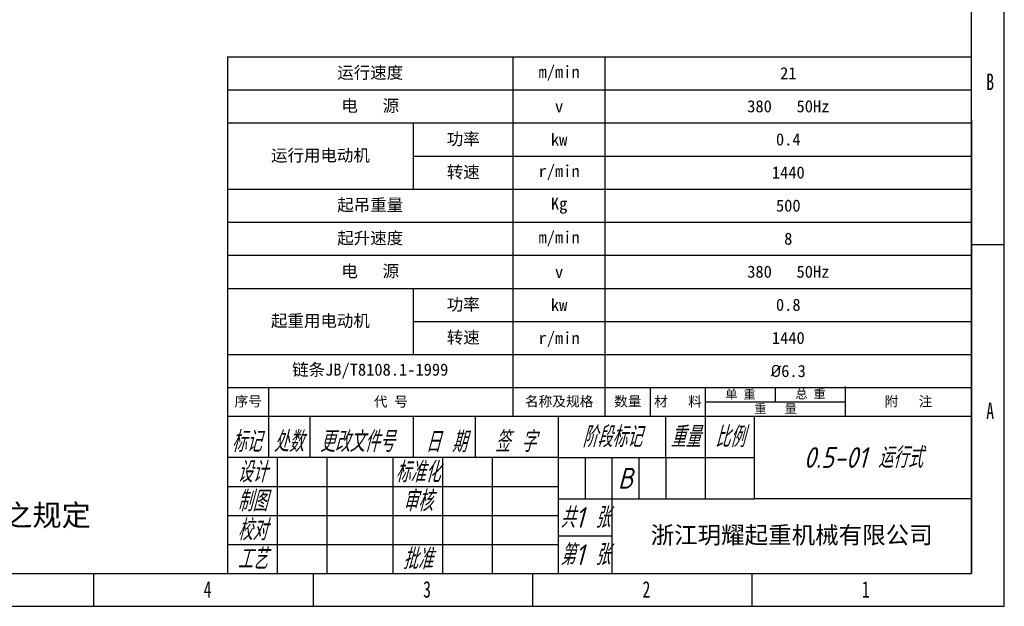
# Model space of a CAD drawing. Header units: millimetres. Extents: x 1138 to 3437, y -700 to 926.
# Tile 36 of 48: x 2278 to 3437, y -700 to -10. Entities that reach past the tile are written whole.
import ezdxf

# ---------------------------------------------------------------- set-up
doc = ezdxf.new("R2010")
doc.units = ezdxf.units.MM
doc.styles.add('标准样式', font='gbeitc.shx', dxfattribs={"height": 50, "bigfont": 'gbcbig.shx'})
doc.styles.add('样式 1', font='SimSun.ttf', dxfattribs={"width": 0.7, "height": 2.5})

# ---------------------------------------------------------------- blocks, each defined once
blk = doc.blocks.new('1')
at = {"lineweight": -3}
for p, q in [((2502.9, -86.5), (2502.9, 1516.7)), ((2464.7, -48.3), (2464.7, 1478.5)), ((1601, 551.1), (1601, -48.3)), ((1601, 551.1), (2464.7, 551.1)), ((1932.5, 134.1), (1932.5, 551.1)), ((2039.5, 134.1), (2039.5, 551.1)), ((1601, 512.7), (2464.7, 512.7)), ((1601, 474.3), (2464.7, 474.3)), ((1816.9, 397.5), (1816.9, 473.9)), ((2464.7, 477.7), (2464.7, -48.3)), ((2464.7, 477.7), (2464.7, -48.3)), ((1816.9, 435.9), (2464.7, 435.9)), ((1601, 397.5), (2464.7, 397.5)), ((1601, 359.1), (2464.7, 359.1)), ((2464.7, 333.4), (2502.9, 333.4)), ((1601, 320.7), (2464.7, 320.7)), ((1601, 282.4), (2464.7, 282.4)), ((1816.9, 205.6), (1816.9, 281.9)), ((1816.9, 244), (2464.7, 244)), ((1601, 205.6), (2464.7, 205.6)), ((1601, 167.2), (2464.7, 167.2)), ((1601, 167.2), (2464.7, 167.2)), ((1649, 86.1), (1649, 167.2)), ((2092.1, 134.1), (2092.1, 167.2)), ((2156, 134.1), (2156, 167.2)), ((2237.3, 150.6), (2237.3, 167.2)), ((2318.5, 134.1), (2318.5, 168.5)), ((2156, 150.6), (2318.5, 150.6)), ((1601, 134.1), (2464.7, 134.1)), ((1697, 86.1), (1697, 134.1)), ((1817, 86.1), (1817, 134.1)), ((1889, 86.1), (1889, 134.1)), ((1985, 134.1), (1985, -48.3)), ((2109.8, 86.1), (2109.8, 134.1)), ((2155.4, 134.1), (2155.4, 38.1)), ((2213, 38.1), (2213, 134.1)), ((1985, 86.1), (1601, 86.1)), ((1658.6, 86.1), (1658.6, -48.3)), ((1716.2, 86.1), (1716.2, -48.3)), ((1793, 86.1), (1793, -48.3)), ((1850.6, 86.1), (1850.6, -48.3)), ((1908.2, 86.1), (1908.2, -48.3)), ((1985, 86.1), (2213, 86.1)), ((2016.2, 86.1), (2016.2, 38.1)), ((2047.4, 86.1), (2047.4, 38.1)), ((2078.6, 86.1), (2078.6, 38.1)), ((2109.8, 86.1), (2109.8, 38.1)), ((1601, 52.5), (1985, 52.5)), ((1985, 38.1), (2213, 38.1)), ((2047.4, 38.1), (2047.4, -48.3)), ((2464.7, 38.1), (2213, 38.1)), ((1601, 18.9), (1985, 18.9)), ((2047.4, -5.1), (1985, -5.1)), ((1601, -14.7), (1985, -14.7)), ((273.7, -48.3), (2464.7, -48.3)), ((1445.6, -48.3), (1445.6, -86.5)), ((1700.4, -48.3), (1700.4, -86.5)), ((1955.1, -48.3), (1955.1, -86.5)), ((2209.9, -48.3), (2209.9, -86.5)), ((235.6, -86.5), (2502.9, -86.5))]:
    blk.add_line(p, q, dxfattribs=at)
at = {"lineweight": -3, "style": '标准样式'}
for s, p in [('标记', (1605.6, 92.6)), ('处数', (1654.6, 92.6)), ('更改文件号', (1708.1, 92.6)), ('日 期', (1830.9, 92.2)), ('签 字', (1911.5, 92.6))]:
    blk.add_text(s, height=24, dxfattribs=at).set_placement(p)
at = {"lineweight": -3}
for s, insert, char_height, width, attachment_point in [('{\\fSimSun|b0|i0|c134|p2;运行速度}', (1766.7, 531.9), 14.027, 331.581, 5), ('\\pxqc;{\\fSimSun|b0|i0|c134|p2;m/min}', (1986, 531.9), 14.027, 107.006, 5), ('{\\fSimSun|b0|i0|c134|p2;21}', (2252.1, 531.9), 14.027, 425.174, 5), ('{\\fSimSun|b0|i0|c134|p2;电   源}', (1766.7, 493.5), 14.027, 331.581, 5), ('{\\fSimSun|b0|i0|c134|p2;v}', (1986, 493.5), 14.027, 107.006, 5), ('{\\fSimSun|b0|i0|c134|p2;380   50Hz}', (2252.1, 493.5), 14.027, 425.174, 5), ('{\\fSimSun|b0|i0|c134|p2;功率}', (1874.7, 454.9), 14.027, 115.641, 5), ('{\\fSimSun|b0|i0|c134|p2;kw}', (1986, 455.1), 14.027, 107.006, 5), ('{\\fSimSun|b0|i0|c134|p2;0.4}', (2252.1, 455.1), 14.027, 425.174, 5), ('{\\fSimSun|b0|i0|c134|p2;运行用电动机}', (1708.9, 435.9), 14.027, 215.94, 5), ('{\\fSimSun|b0|i0|c134|p2;转速}', (1874.7, 416.6), 14.027, 115.641, 5), ('{\\fSimSun|b0|i0|c134|p2;r/min}', (1986, 416.7), 14.027, 107.006, 5), ('{\\fSimSun|b0|i0|c134|p2;1440}', (2252.1, 416.7), 14.027, 425.174, 5), ('{\\fSimSun|b0|i0|c134|p2;起吊重量}', (1766.7, 378.3), 14.027, 331.581, 5), ('\\pxqc;{\\fSimSun|b0|i0|c134|p2;Kg}', (1986, 378.3), 14.027, 107.006, 5), ('{\\fSimSun|b0|i0|c134|p2;500}', (2252.1, 378.3), 14.027, 425.174, 5), ('{\\fSimSun|b0|i0|c134|p2;起升速度}', (1766.7, 339.9), 14.027, 331.581, 5), ('{\\fSimSun|b0|i0|c134|p2;m/min}', (1986, 339.9), 14.027, 107.006, 5), ('{\\fSimSun|b0|i0|c134|p2;8}', (2252.1, 339.9), 14.027, 425.174, 5), ('{\\fSimSun|b0|i0|c134|p2;电   源}', (1766.7, 301.6), 14.027, 331.581, 5), ('{\\fSimSun|b0|i0|c134|p2;380   50Hz}', (2252.1, 301.6), 14.027, 425.174, 5), ('{\\fSimSun|b0|i0|c134|p2;v}', (1986, 301.6), 14.027, 107.006, 5), ('{\\fSimSun|b0|i0|c134|p2;功率}', (1874.7, 263), 14.027, 115.641, 5), ('{\\fSimSun|b0|i0|c134|p2;kw}', (1986, 263.2), 14.027, 107.006, 5), ('{\\fSimSun|b0|i0|c134|p2;0.8}', (2252.1, 263.2), 14.027, 425.174, 5), ('{\\fSimSun|b0|i0|c134|p2;起重用电动机}', (1708.9, 244), 14.027, 215.94, 5), ('{\\fSimSun|b0|i0|c134|p2;转速}', (1874.7, 224.7), 14.027, 115.641, 5), ('{\\fSimSun|b0|i0|c134|p2;r/min}', (1986, 223), 14.027, 107.006, 5), ('{\\fSimSun|b0|i0|c134|p2;1440}', (2252.1, 224.8), 14.027, 425.174, 5), ('{\\fSimSun|b0|i0|c134|p2;链条JB/T8108.1-1999}', (1766.7, 186.4), 14.027, 331.581, 5), ('{\\fISOCPEUR|b0|i0|c0|p34;%%C\\fSimSun|b0|i0|c134|p2;6.3}', (2252.1, 186.4), 14.027, 425.174, 5), ('{\\fSimSun|b0|i0|c134|p2;单 重}', (2196.6, 158.9), 10.342, 81.249, 5), ('{\\fSimSun|b0|i0|c134|p2;总 重}', (2277.9, 159.3), 10.342, 81.249, 5), ('{\\fSimSun|b0|i0|c134|p2;序号}', (1625, 150.6), 11.635, 48, 5), ('{\\fSimSun|b0|i0|c134|p2;代 号}', (1790.7, 150.3), 11.635, 283.581, 5), ('{\\fSimSun|b0|i0|c134|p2;名称及规格}', (1986, 150.6), 11.635, 107.006, 5), ('{\\fSimSun|b0|i0|c134|p2;数量}', (2065.8, 150.6), 11.635, 52.531, 5), ('{\\fSimSun|b0|i0|c134|p2;材   料}', (2124, 150.6), 11.635, 63.932, 5), ('{\\fSimSun|b0|i0|c134|p2;重   量}', (2237.3, 142.4), 10.342, 162.497, 5), ('{\\fSimSun|b0|i0|c134|p2;附   注}', (2391.6, 150.6), 11.635, 146.214, 5), ('{\\fSimSun|b0|i0|c134|p2;1.制造、安装、检验使用等应符合JB/T 5317-2016之规定}', (596, 31.6), 24.838, 962.738, 1)]:
    blk.add_mtext(s, dxfattribs=dict(at, insert=insert, char_height=char_height, width=width, attachment_point=attachment_point))
for s, insert, char_height, width, attachment_point, style in [('{\\fSimSun|b0|i0|c134|p2;B}', (2481.9, 531.5), 19.085, 8.193, 1, '样式 1'), ('{\\fSimSun|b0|i0|c134|p2;A}', (2481.9, 149.8), 19.085, 8.026, 1, '样式 1'), ('\\pt0;{\\C4;阶段标记}', (2047.4, 110.1), 24, 124.8, 5, '标准样式'), ('{\\C4;重量}', (2132.6, 110.1), 24, 45.6, 5, '标准样式'), ('{\\C4;比例}', (2184.2, 110.1), 24, 57.6, 5, '标准样式'), ('{\\C4;0.5-01 运行式}', (2339, 86.1), 24, 252, 5, '标准样式'), ('{\\C4;设计}', (1629.8, 69.3), 24, 57.6, 5, '标准样式'), ('{\\C4;标准化}', (1821.8, 69.3), 24, 57.6, 5, '标准样式'), ('{\\C4;B}', (2063, 62.1), 24, 31.2, 5, '标准样式'), ('{\\C4;审核}', (1821.8, 35.7), 24, 57.6, 5, '标准样式'), ('{\\C4;共1 张}', (2016.2, 16.5), 24, 62.4, 5, '标准样式'), ('{\\C4;校对}', (1629.8, 2.1), 24, 57.6, 5, '标准样式'), ('{\\C4;第1 张}', (2016.2, -26.7), 24, 62.4, 5, '标准样式'), ('{\\fFangSong|b0|i0|c134|p49;\\C4;浙江玥耀起重机械有限公司}', (2256, -5), 20, 417.361, 5, '标准样式'), ('{\\C4;工艺}', (1629.8, -31.5), 24, 57.6, 5, '标准样式'), ('{\\fSimSun|b0|i0|c134|p2;3}', (1828.1, -57.3), 19.085, 7.645, 1, '样式 1'), ('{\\fSimSun|b0|i0|c134|p2;2}', (2082.8, -57.3), 19.085, 9.325, 1, '样式 1'), ('{\\fSimSun|b0|i0|c134|p2;4}', (1573.3, -57.3), 19.085, 9.325, 1, '样式 1'), ('{\\fSimSun|b0|i0|c134|p2;1}', (2337.6, -57.3), 19.085, 6.605, 1, '样式 1')]:
    blk.add_mtext(s, dxfattribs=dict(at, insert=insert, char_height=char_height, width=width, attachment_point=attachment_point, style=style))
at = {"color": 4, "lineweight": -3, "char_height": 24, "width": 57.6, "attachment_point": 5, "style": '标准样式'}
for s, insert in [('制图', (1629.8, 35.7)), ('批准', (1821.8, -31.5))]:
    blk.add_mtext(s, dxfattribs=dict(at, insert=insert))

msp = doc.modelspace()

# ---------------------------------------------------------------- block references
at = {"xscale": 1.01376, "yscale": 1.01376, "zscale": 1.01376}
msp.add_blockref('1', (899.391, -611.947), dxfattribs=at)

doc.saveas('drawing.dxf')
